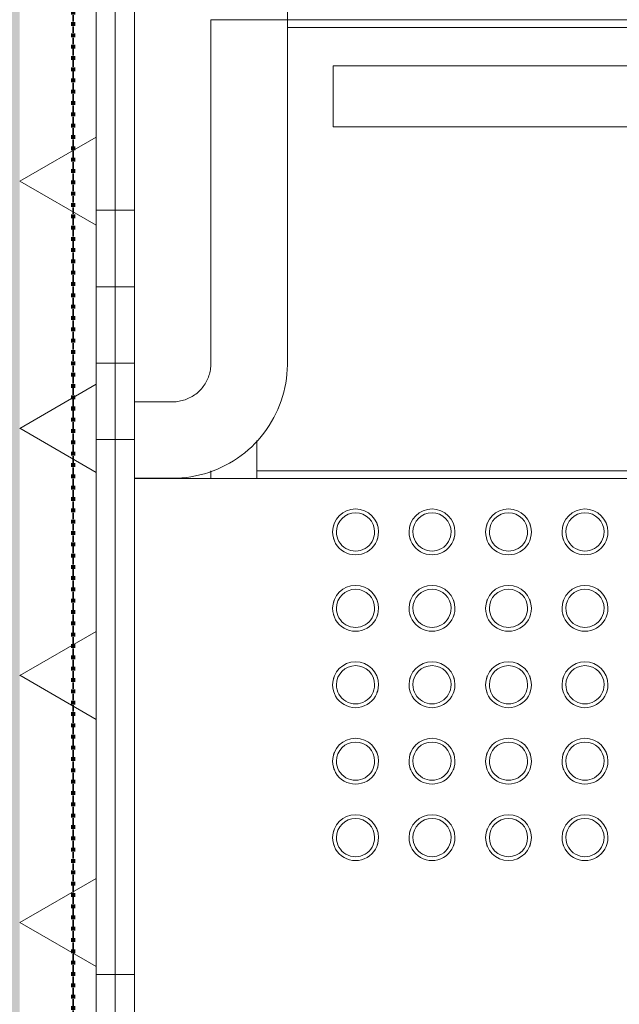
# Model space of a CAD drawing. Header units: millimetres. Extents: x -281 to 121694, y -16481 to 65128.
# Tile 76 of 256: x 18465 to 18857, y 25331 to 25975. Entities that reach past the tile are written whole.
import ezdxf

# ---------------------------------------------------------------- set-up
doc = ezdxf.new("R2010")
doc.units = ezdxf.units.MM
doc.linetypes.add('ARC FS 060 minutes', pattern=[7.2, 2.4, -1.6, 0, -1.6, 0, -1.6])
for name, color, linetype, lineweight in [('A--A23__Vloeren', 8, 'Continuous', 5), ('A--A2__Ruwbouw', 8, 'Continuous', 5), ('A--L$01A__Algemeen', 7, 'Continuous', 5), ('A--L21__Buitenwanden', 3, 'Continuous', 5), ('A--L23__Vloeren', 3, 'Continuous', 5), ('A--L28__Hoofddraagconstructies', 3, 'Continuous', 5)]:
    doc.layers.add(name, color=color, linetype=linetype, lineweight=lineweight)
pattern_1 = [(0, (0, 200), (0, 500), []), (0, (0, 250), (0, 500), []), (0, (0, 300), (0, 500), []), (0, (0, 350), (0, 500), [])]

# ---------------------------------------------------------------- blocks, each defined once
blk = doc.blocks.new('65_GM_LIB_fire separation vertical_gen_arc - 060 minutes-2429317-L_80_ 13')
at = {"layer": 'A--L$01A__Algemeen', "linetype": 'ARC FS 060 minutes', "lineweight": 100}
blk.add_line((0, 0), (6396.44, 0), dxfattribs=at)
blk = doc.blocks.new('TBR-B-INS-BR-ARC-R25_rvt-1-L_80_ 13')
at = {"layer": 'A--L$01A__Algemeen', "color": 130, "lineweight": 9, "rotation": 89.9999999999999}
blk.add_blockref('65_GM_LIB_fire separation vertical_gen_arc - 060 minutes-2429317-L_80_ 13', (18500, 24002.63), dxfattribs=at)
blk = doc.blocks.new('NLRS_24_10_SF_trappen kern_gen_cpz - NLRS_24_12_02_SF_trappen kern_gen_cpz-66734290-L_80_ 13')
at = {"layer": 'A--L$01A__Algemeen'}
for p, q in [((1800, 299.9), (1775, 299.9)), ((1800, 299.9), (1775, 299.9)), ((1800, 249.9), (1800, 299.9)), ((1800, 249.9), (1800, 299.9)), ((1775, 249.9), (1800, 249.9)), ((1775, 249.9), (1800, 249.9)), ((1700, 224.9), (1700, -0.1)), ((1700, 224.9), (1700, -0.1)), ((1750, -0.1), (1750, 224.9)), ((1750, -0.1), (1750, 224.9)), ((1700, -0.1), (1750, -0.1)), ((1700, -0.1), (1750, -0.1))]:
    blk.add_line(p, q, dxfattribs=at)
at = {"layer": 'A--L$01A__Algemeen', "flags": 128}
for points in [[(1775, 299.9), (1772, 299.84), (1769.01, 299.66), (1766.02, 299.36), (1763.05, 298.94), (1760.1, 298.4), (1757.17, 297.75), (1754.27, 296.98), (1751.41, 296.09), (1748.58, 295.09), (1745.79, 293.98), (1743.05, 292.76), (1740.37, 291.42), (1737.73, 289.99), (1735.16, 288.44), (1732.65, 286.8), (1730.21, 285.06), (1727.84, 283.22), (1725.55, 281.29), (1723.33, 279.26), (1721.2, 277.15), (1719.15, 274.96), (1717.19, 272.69), (1715.33, 270.34), (1713.56, 267.91), (1711.89, 265.42), (1710.32, 262.87), (1708.85, 260.25), (1707.49, 257.58), (1706.24, 254.85), (1705.1, 252.08), (1704.07, 249.26), (1703.15, 246.4), (1702.35, 243.51), (1701.66, 240.59), (1701.09, 237.65), (1700.64, 234.68), (1700.31, 231.7), (1700.1, 228.71), (1700, 225.71), (1700, 224.9)], [(1775, 299.9), (1772, 299.84), (1769.01, 299.66), (1766.02, 299.36), (1763.05, 298.94), (1760.1, 298.4), (1757.17, 297.75), (1754.27, 296.98), (1751.41, 296.09), (1748.58, 295.09), (1745.79, 293.98), (1743.05, 292.76), (1740.37, 291.42), (1737.73, 289.99), (1735.16, 288.44), (1732.65, 286.8), (1730.21, 285.06), (1727.84, 283.22), (1725.55, 281.29), (1723.33, 279.26), (1721.2, 277.15), (1719.15, 274.96), (1717.19, 272.69), (1715.33, 270.34), (1713.56, 267.91), (1711.89, 265.42), (1710.32, 262.87), (1708.85, 260.25), (1707.49, 257.58), (1706.24, 254.85), (1705.1, 252.08), (1704.07, 249.26), (1703.15, 246.4), (1702.35, 243.51), (1701.66, 240.59), (1701.09, 237.65), (1700.64, 234.68), (1700.31, 231.7), (1700.1, 228.71), (1700, 225.71), (1700, 224.9)], [(1775, 299.9), (1772, 299.84), (1769.01, 299.66), (1766.02, 299.36), (1763.05, 298.94), (1760.1, 298.4), (1757.17, 297.75), (1754.27, 296.98), (1751.41, 296.09), (1748.58, 295.09), (1745.79, 293.98), (1743.05, 292.76), (1740.37, 291.42), (1737.73, 289.99), (1735.16, 288.44), (1732.65, 286.8), (1730.21, 285.06), (1727.84, 283.22), (1725.55, 281.29), (1723.33, 279.26), (1721.2, 277.15), (1719.15, 274.96), (1717.19, 272.69), (1715.33, 270.34), (1713.56, 267.91), (1711.89, 265.42), (1710.32, 262.87), (1708.85, 260.25), (1707.49, 257.58), (1706.24, 254.85)], [(1775, 299.9), (1772, 299.84), (1769.01, 299.66), (1766.02, 299.36), (1763.05, 298.94), (1760.1, 298.4), (1757.17, 297.75), (1754.27, 296.98), (1751.41, 296.09), (1748.58, 295.09), (1745.79, 293.98), (1743.05, 292.76), (1740.37, 291.42), (1737.73, 289.99), (1735.16, 288.44), (1732.65, 286.8), (1730.21, 285.06), (1727.84, 283.22), (1725.55, 281.29), (1723.33, 279.26), (1721.2, 277.15), (1719.15, 274.96), (1717.19, 272.69), (1715.33, 270.34), (1713.56, 267.91), (1711.89, 265.42), (1710.32, 262.87), (1708.85, 260.25), (1707.49, 257.58), (1706.24, 254.85)], [(1775, 299.9), (1772, 299.84), (1769.01, 299.66), (1766.02, 299.36), (1763.05, 298.94), (1760.1, 298.4), (1757.17, 297.75), (1754.27, 296.98), (1751.41, 296.09), (1748.58, 295.09), (1745.79, 293.98), (1743.05, 292.76), (1740.37, 291.42), (1737.73, 289.99), (1735.16, 288.44), (1732.65, 286.8), (1730.21, 285.06), (1727.84, 283.22), (1725.55, 281.29), (1723.33, 279.26), (1721.2, 277.15), (1719.15, 274.96), (1717.19, 272.69), (1715.33, 270.34), (1713.56, 267.91), (1711.89, 265.42), (1710.32, 262.87), (1708.85, 260.25), (1707.49, 257.58), (1706.24, 254.85)], [(1775, 299.9), (1772, 299.84), (1769.01, 299.66), (1766.02, 299.36), (1763.05, 298.94), (1760.1, 298.4), (1757.17, 297.75), (1754.27, 296.98), (1751.41, 296.09), (1750, 295.59)], [(1706.02, 254.31), (1705.1, 252.08), (1704.07, 249.26), (1703.15, 246.4), (1702.35, 243.51), (1701.66, 240.59), (1701.09, 237.65), (1700.64, 234.68), (1700.31, 231.7), (1700.1, 228.71), (1700, 225.71)], [(1706.02, 254.31), (1705.1, 252.08), (1704.07, 249.26), (1703.15, 246.4), (1702.35, 243.51), (1701.66, 240.59), (1701.09, 237.65), (1700.64, 234.68), (1700.31, 231.7), (1700.1, 228.71), (1700, 225.71)], [(1706.02, 254.31), (1705.1, 252.08), (1704.07, 249.26), (1703.15, 246.4), (1702.35, 243.51), (1701.66, 240.59), (1701.09, 237.65), (1700.64, 234.68), (1700.31, 231.7), (1700.1, 228.71), (1700, 225.71)], [(1750, 224.9), (1750.02, 225.9), (1750.08, 226.9), (1750.18, 227.89), (1750.32, 228.88), (1750.5, 229.87), (1750.72, 230.84), (1750.97, 231.81), (1751.27, 232.76), (1751.6, 233.71), (1751.97, 234.64), (1752.38, 235.55), (1752.83, 236.44), (1753.3, 237.32), (1753.82, 238.18), (1754.37, 239.02), (1754.95, 239.83), (1755.56, 240.62), (1756.2, 241.38), (1756.88, 242.12), (1757.58, 242.83), (1758.31, 243.52), (1759.07, 244.17), (1759.85, 244.79), (1760.66, 245.38), (1761.49, 245.94), (1762.34, 246.46), (1763.22, 246.95), (1764.11, 247.4), (1765.02, 247.82), (1765.94, 248.2), (1766.88, 248.54), (1767.83, 248.85), (1768.8, 249.12), (1769.77, 249.35), (1770.75, 249.54), (1771.74, 249.69), (1772.73, 249.8), (1773.73, 249.87), (1774.73, 249.9), (1775, 249.9)], [(1750, 224.9), (1750.02, 225.9), (1750.08, 226.9), (1750.18, 227.89), (1750.32, 228.88), (1750.5, 229.87), (1750.72, 230.84), (1750.97, 231.81), (1751.27, 232.76), (1751.6, 233.71), (1751.97, 234.64), (1752.38, 235.55), (1752.83, 236.44), (1753.3, 237.32), (1753.82, 238.18), (1754.37, 239.02), (1754.95, 239.83), (1755.56, 240.62), (1756.2, 241.38), (1756.88, 242.12), (1757.58, 242.83), (1758.31, 243.52), (1759.07, 244.17), (1759.85, 244.79), (1760.66, 245.38), (1761.49, 245.94), (1762.34, 246.46), (1763.22, 246.95), (1764.11, 247.4), (1765.02, 247.82), (1765.94, 248.2), (1766.88, 248.54), (1767.83, 248.85), (1768.8, 249.12), (1769.77, 249.35), (1770.75, 249.54), (1771.74, 249.69), (1772.73, 249.8), (1773.73, 249.87), (1774.73, 249.9), (1775, 249.9)]]:
    blk.add_lwpolyline(points, dxfattribs=at)
at = {"layer": 'A--L$01A__Algemeen'}
for centre, radius, start, end in [((1505.44, 535), 15, 360, 180), ((1555.44, 535), 15, 0, 180), ((1605.44, 535), 15, 360, 180), ((1655.44, 535), 15, 360, 180), ((1505.44, 535), 12.5, 360, 180), ((1555.44, 535), 12.5, 0, 180), ((1605.44, 535), 12.5, 360, 180), ((1655.44, 535), 12.5, 360, 180), ((1505.44, 535), 15, 180, 360), ((1505.44, 535), 15, 157.5, 164.28024), ((1505.44, 535), 15, 157.5, 164.28024), ((1505.44, 535), 15, 157.5, 164.28024), ((1505.44, 535), 12.5, 180, 360), ((1505.44, 535), 15, 15.71976, 22.5), ((1505.44, 535), 15, 15.71976, 22.5), ((1505.44, 535), 15, 15.71976, 22.5), ((1555.44, 535), 15, 180, 0), ((1555.44, 535), 15, 157.5, 164.28024), ((1555.44, 535), 15, 157.5, 164.28024), ((1555.44, 535), 15, 157.5, 164.28024), ((1555.44, 535), 12.5, 180, 0), ((1555.44, 535), 15, 15.71976, 22.5), ((1555.44, 535), 15, 15.71976, 22.5), ((1555.44, 535), 15, 15.71976, 22.5), ((1605.44, 535), 15, 180, 360), ((1605.44, 535), 15, 157.5, 164.28024), ((1605.44, 535), 15, 157.5, 164.28024), ((1605.44, 535), 15, 157.5, 164.28024), ((1605.44, 535), 12.5, 180, 360), ((1605.44, 535), 15, 15.71976, 22.5), ((1605.44, 535), 15, 15.71976, 22.5), ((1605.44, 535), 15, 15.71976, 22.5), ((1655.44, 535), 15, 180, 360), ((1655.44, 535), 15, 157.5, 164.28024), ((1655.44, 535), 15, 157.5, 164.28024), ((1655.44, 535), 15, 157.5, 164.28024), ((1655.44, 535), 12.5, 180, 360), ((1655.44, 535), 15, 15.71976, 22.5), ((1655.44, 535), 15, 15.71976, 22.5), ((1655.44, 535), 15, 15.71976, 22.5), ((1505.44, 535), 15, 195.71976, 202.5), ((1505.44, 535), 15, 195.71976, 202.5), ((1505.44, 535), 15, 195.71976, 202.5), ((1505.44, 535), 15, 337.5, 344.28024), ((1505.44, 535), 15, 337.5, 344.28024), ((1505.44, 535), 15, 337.5, 344.28024), ((1555.44, 535), 15, 195.71976, 202.5), ((1555.44, 535), 15, 195.71976, 202.5), ((1555.44, 535), 15, 195.71976, 202.5), ((1555.44, 535), 15, 337.5, 344.28024), ((1555.44, 535), 15, 337.5, 344.28024), ((1555.44, 535), 15, 337.5, 344.28024), ((1605.44, 535), 15, 195.71976, 202.5), ((1605.44, 535), 15, 195.71976, 202.5), ((1605.44, 535), 15, 195.71976, 202.5), ((1605.44, 535), 15, 337.5, 344.28024), ((1605.44, 535), 15, 337.5, 344.28024), ((1605.44, 535), 15, 337.5, 344.28024), ((1655.44, 535), 15, 195.71976, 202.5), ((1655.44, 535), 15, 195.71976, 202.5), ((1655.44, 535), 15, 195.71976, 202.5), ((1655.44, 535), 15, 337.5, 344.28024), ((1655.44, 535), 15, 337.5, 344.28024), ((1655.44, 535), 15, 337.5, 344.28024), ((1505.44, 485), 15, 360, 180), ((1505.44, 485), 12.5, 360, 180), ((1555.44, 485), 15, 360, 180), ((1555.44, 485), 12.5, 360, 180), ((1605.44, 485), 15, 360, 180), ((1605.44, 485), 12.5, 360, 180), ((1655.44, 485), 15, 360, 180), ((1655.44, 485), 12.5, 360, 180), ((1505.44, 485), 15, 157.5, 164.28024), ((1505.44, 485), 15, 157.5, 164.28024), ((1505.44, 485), 15, 157.5, 164.28024), ((1505.44, 485), 15, 15.71976, 22.5), ((1505.44, 485), 15, 15.71976, 22.5), ((1505.44, 485), 15, 15.71976, 22.5), ((1555.44, 485), 15, 157.5, 164.28024), ((1555.44, 485), 15, 157.5, 164.28024), ((1555.44, 485), 15, 157.5, 164.28024), ((1555.44, 485), 15, 15.71976, 22.5), ((1555.44, 485), 15, 15.71976, 22.5), ((1555.44, 485), 15, 15.71976, 22.5), ((1605.44, 485), 15, 157.5, 164.28024), ((1605.44, 485), 15, 157.5, 164.28024), ((1605.44, 485), 15, 157.5, 164.28024), ((1605.44, 485), 15, 15.71976, 22.5), ((1605.44, 485), 15, 15.71976, 22.5), ((1605.44, 485), 15, 15.71976, 22.5), ((1655.44, 485), 15, 157.5, 164.28024), ((1655.44, 485), 15, 157.5, 164.28024), ((1655.44, 485), 15, 157.5, 164.28024), ((1655.44, 485), 15, 15.71976, 22.5), ((1655.44, 485), 15, 15.71976, 22.5), ((1655.44, 485), 15, 15.71976, 22.5), ((1505.44, 485), 15, 180, 360), ((1505.44, 485), 12.5, 180, 360), ((1555.44, 485), 15, 180, 360), ((1555.44, 485), 12.5, 180, 360), ((1605.44, 485), 15, 180, 360), ((1605.44, 485), 12.5, 180, 360), ((1655.44, 485), 15, 180, 360), ((1655.44, 485), 12.5, 180, 360), ((1505.44, 485), 15, 195.71976, 202.44579), ((1505.44, 485), 15, 195.71976, 202.44579), ((1505.44, 485), 15, 195.71976, 202.44579), ((1505.44, 485), 15, 337.5, 344.28024), ((1505.44, 485), 15, 337.5, 344.28024), ((1505.44, 485), 15, 337.5, 344.28024), ((1555.44, 485), 15, 195.71976, 202.5), ((1555.44, 485), 15, 195.71976, 202.5), ((1555.44, 485), 15, 195.71976, 202.5), ((1555.44, 485), 15, 337.5, 344.28024), ((1555.44, 485), 15, 337.5, 344.28024), ((1555.44, 485), 15, 337.5, 344.28024), ((1605.44, 485), 15, 195.71976, 202.5), ((1605.44, 485), 15, 195.71976, 202.5), ((1605.44, 485), 15, 195.71976, 202.5), ((1605.44, 485), 15, 337.5, 344.28024), ((1605.44, 485), 15, 337.5, 344.28024), ((1605.44, 485), 15, 337.5, 344.28024), ((1655.44, 485), 15, 195.71976, 202.5), ((1655.44, 485), 15, 195.71976, 202.5), ((1655.44, 485), 15, 195.71976, 202.5), ((1655.44, 485), 15, 337.5, 344.28024), ((1655.44, 485), 15, 337.5, 344.28024), ((1655.44, 485), 15, 337.5, 344.28024), ((1505.44, 435), 15, 360, 180), ((1505.44, 435), 12.5, 360, 180), ((1555.44, 435), 15, 360, 180), ((1555.44, 435), 12.5, 360, 180), ((1605.44, 435), 15, 360, 180), ((1605.44, 435), 12.5, 360, 180), ((1655.44, 435), 15, 360, 180), ((1655.44, 435), 12.5, 360, 180), ((1505.44, 435), 15, 159.07591, 164.28024), ((1505.44, 435), 15, 159.07591, 164.28024), ((1505.44, 435), 15, 159.07591, 164.28024), ((1505.44, 435), 15, 15.71976, 20.92409), ((1505.44, 435), 15, 15.71976, 20.92409), ((1505.44, 435), 15, 15.71976, 20.92409), ((1555.44, 435), 15, 159.07591, 164.28024), ((1555.44, 435), 15, 159.07591, 164.28024), ((1555.44, 435), 15, 159.07591, 164.28024), ((1555.44, 435), 15, 15.71976, 20.92409), ((1555.44, 435), 15, 15.71976, 20.92409), ((1555.44, 435), 15, 15.71976, 20.92409), ((1605.44, 435), 15, 159.07591, 164.28024), ((1605.44, 435), 15, 159.07591, 164.28024), ((1605.44, 435), 15, 159.07591, 164.28024), ((1605.44, 435), 15, 15.71976, 20.92409), ((1605.44, 435), 15, 15.71976, 20.92409), ((1605.44, 435), 15, 15.71976, 20.92409), ((1655.44, 435), 15, 159.07591, 164.28024), ((1655.44, 435), 15, 159.07591, 164.28024), ((1655.44, 435), 15, 159.07591, 164.28024), ((1655.44, 435), 15, 15.71976, 22.5), ((1655.44, 435), 15, 15.71976, 22.5), ((1655.44, 435), 15, 15.71976, 22.5), ((1505.44, 435), 15, 180, 360), ((1505.44, 435), 12.5, 180, 360), ((1555.44, 435), 15, 180, 360), ((1555.44, 435), 12.5, 180, 360), ((1605.44, 435), 15, 180, 360), ((1605.44, 435), 12.5, 180, 360), ((1655.44, 435), 15, 180, 360), ((1655.44, 435), 12.5, 180, 360), ((1505.44, 435), 15, 195.71976, 202.5), ((1505.44, 435), 15, 195.71976, 202.5), ((1505.44, 435), 15, 195.71976, 202.5), ((1505.44, 435), 15, 337.5, 344.28024), ((1505.44, 435), 15, 337.5, 344.28024), ((1505.44, 435), 15, 337.5, 344.28024), ((1555.44, 435), 15, 195.71976, 202.5), ((1555.44, 435), 15, 195.71976, 202.5), ((1555.44, 435), 15, 195.71976, 202.5), ((1555.44, 435), 15, 337.5, 344.28024), ((1555.44, 435), 15, 337.5, 344.28024), ((1555.44, 435), 15, 337.5, 344.28024), ((1605.44, 435), 15, 195.71976, 202.5), ((1605.44, 435), 15, 195.71976, 202.5), ((1605.44, 435), 15, 195.71976, 202.5), ((1605.44, 435), 15, 337.5, 344.28024), ((1605.44, 435), 15, 337.5, 344.28024), ((1605.44, 435), 15, 337.5, 344.28024), ((1655.44, 435), 15, 195.71976, 202.5), ((1655.44, 435), 15, 195.71976, 202.5), ((1655.44, 435), 15, 195.71976, 202.5), ((1655.44, 435), 15, 337.5, 344.28024), ((1655.44, 435), 15, 337.5, 344.28024), ((1655.44, 435), 15, 337.5, 344.28024), ((1505.44, 385), 15, 360, 180), ((1555.44, 385), 15, 360, 180), ((1605.44, 385), 15, 360, 180), ((1655.44, 385), 15, 360, 180), ((1505.44, 385), 12.5, 360, 180), ((1555.44, 385), 12.5, 360, 180), ((1605.44, 385), 12.5, 360, 180), ((1655.44, 385), 12.5, 360, 180), ((1505.44, 385), 15, 157.5, 164.28024), ((1505.44, 385), 15, 157.5, 164.28024), ((1505.44, 385), 15, 157.5, 164.28024), ((1505.44, 385), 15, 15.71976, 22.5), ((1505.44, 385), 15, 15.71976, 22.5), ((1505.44, 385), 15, 15.71976, 22.5), ((1555.44, 385), 15, 157.5, 164.28024), ((1555.44, 385), 15, 157.5, 164.28024), ((1555.44, 385), 15, 157.5, 164.28024), ((1555.44, 385), 15, 15.71976, 22.5), ((1555.44, 385), 15, 15.71976, 22.5), ((1555.44, 385), 15, 15.71976, 22.5), ((1605.44, 385), 15, 157.5, 164.28024), ((1605.44, 385), 15, 157.5, 164.28024), ((1605.44, 385), 15, 157.5, 164.28024), ((1605.44, 385), 15, 15.71976, 22.5), ((1605.44, 385), 15, 15.71976, 22.5), ((1605.44, 385), 15, 15.71976, 22.5), ((1655.44, 385), 15, 157.5, 164.28024), ((1655.44, 385), 15, 157.5, 164.28024), ((1655.44, 385), 15, 157.5, 164.28024), ((1655.44, 385), 15, 15.71976, 22.5), ((1655.44, 385), 15, 15.71976, 22.5), ((1655.44, 385), 15, 15.71976, 22.5), ((1505.44, 385), 15, 180, 360), ((1505.44, 385), 15, 195.71976, 202.5), ((1505.44, 385), 15, 195.71976, 202.5), ((1505.44, 385), 15, 195.71976, 202.5), ((1505.44, 385), 12.5, 180, 360), ((1505.44, 385), 15, 337.5, 344.28024), ((1505.44, 385), 15, 337.5, 344.28024), ((1505.44, 385), 15, 337.5, 344.28024), ((1555.44, 385), 15, 180, 360), ((1555.44, 385), 15, 195.71976, 202.5), ((1555.44, 385), 15, 195.71976, 202.5), ((1555.44, 385), 15, 195.71976, 202.5), ((1555.44, 385), 12.5, 180, 360), ((1555.44, 385), 15, 337.5, 344.28024), ((1555.44, 385), 15, 337.5, 344.28024), ((1555.44, 385), 15, 337.5, 344.28024), ((1605.44, 385), 15, 180, 360), ((1605.44, 385), 15, 195.71976, 202.5), ((1605.44, 385), 15, 195.71976, 202.5), ((1605.44, 385), 15, 195.71976, 202.5), ((1605.44, 385), 12.5, 180, 360), ((1605.44, 385), 15, 337.5, 344.28024), ((1605.44, 385), 15, 337.5, 344.28024), ((1605.44, 385), 15, 337.5, 344.28024), ((1655.44, 385), 15, 180, 360), ((1655.44, 385), 15, 195.71976, 202.5), ((1655.44, 385), 15, 195.71976, 202.5), ((1655.44, 385), 15, 195.71976, 202.5), ((1655.44, 385), 12.5, 180, 360), ((1655.44, 385), 15, 337.5, 344.28024), ((1655.44, 385), 15, 337.5, 344.28024), ((1655.44, 385), 15, 337.5, 344.28024), ((1505.44, 335), 15, 360, 180), ((1555.44, 335), 15, 360, 180), ((1605.44, 335), 15, 360, 180), ((1655.44, 335), 15, 360, 180), ((1505.44, 335), 12.5, 360, 180), ((1555.44, 335), 12.5, 360, 180), ((1605.44, 335), 12.5, 360, 180), ((1655.44, 335), 12.5, 360, 180), ((1505.44, 335), 15, 180, 360), ((1505.44, 335), 15, 157.5, 164.28024), ((1505.44, 335), 15, 157.5, 164.28024), ((1505.44, 335), 15, 157.5, 164.28024), ((1505.44, 335), 12.5, 180, 360), ((1505.44, 335), 15, 15.71976, 22.5), ((1505.44, 335), 15, 15.71976, 22.5), ((1505.44, 335), 15, 15.71976, 22.5), ((1555.44, 335), 15, 180, 360), ((1555.44, 335), 15, 157.5, 164.28024), ((1555.44, 335), 15, 157.5, 164.28024), ((1555.44, 335), 15, 157.5, 164.28024), ((1555.44, 335), 12.5, 180, 360), ((1555.44, 335), 15, 15.71976, 22.5), ((1555.44, 335), 15, 15.71976, 22.5), ((1555.44, 335), 15, 15.71976, 22.5), ((1605.44, 335), 15, 180, 360), ((1605.44, 335), 15, 157.5, 164.28024), ((1605.44, 335), 15, 157.5, 164.28024), ((1605.44, 335), 15, 157.5, 164.28024), ((1605.44, 335), 12.5, 180, 360), ((1605.44, 335), 15, 15.71976, 22.5), ((1605.44, 335), 15, 15.71976, 22.5), ((1605.44, 335), 15, 15.71976, 22.5), ((1655.44, 335), 15, 180, 360), ((1655.44, 335), 15, 157.5, 164.28024), ((1655.44, 335), 15, 157.5, 164.28024), ((1655.44, 335), 15, 157.5, 164.28024), ((1655.44, 335), 12.5, 180, 360), ((1655.44, 335), 15, 15.71976, 22.5), ((1655.44, 335), 15, 15.71976, 22.5), ((1655.44, 335), 15, 15.71976, 22.5), ((1505.44, 335), 15, 195.71976, 202.5), ((1505.44, 335), 15, 195.71976, 202.5), ((1505.44, 335), 15, 195.71976, 202.5), ((1505.44, 335), 15, 337.5, 344.28024), ((1505.44, 335), 15, 337.5, 344.28024), ((1505.44, 335), 15, 337.5, 344.28024), ((1555.44, 335), 15, 195.71976, 202.5), ((1555.44, 335), 15, 195.71976, 202.5), ((1555.44, 335), 15, 195.71976, 202.5), ((1555.44, 335), 15, 337.5, 344.28024), ((1555.44, 335), 15, 337.5, 344.28024), ((1555.44, 335), 15, 337.5, 344.28024), ((1605.44, 335), 15, 195.71976, 202.5), ((1605.44, 335), 15, 195.71976, 202.5), ((1605.44, 335), 15, 195.71976, 202.5), ((1605.44, 335), 15, 337.5, 344.28024), ((1605.44, 335), 15, 337.5, 344.28024), ((1605.44, 335), 15, 337.5, 344.28024), ((1655.44, 335), 15, 195.71976, 202.5), ((1655.44, 335), 15, 195.71976, 202.5), ((1655.44, 335), 15, 195.71976, 202.5), ((1655.44, 335), 15, 337.5, 344.28024), ((1655.44, 335), 15, 337.5, 344.28024), ((1655.44, 335), 15, 337.5, 344.28024)]:
    blk.add_arc(centre, radius, start, end, dxfattribs=at)
blk = doc.blocks.new('NLRS_24_10_SF_3_stringer_gen_cpz - NLRS_24_10_xx_stringer v_v_ glazen leuning_gen_cpz-V92-L_80_ 13')
at = {"layer": 'A--L28__Hoofddraagconstructies'}
for p, q in [((15, 3050), (-15, 3050)), ((-15, 3025.15), (-15, 3050)), ((15, 3050), (15, 3044.98)), ((-35, 2749.9), (-35, 0))]:
    blk.add_line(p, q, dxfattribs=at)
blk = doc.blocks.new('NLRS_24_10_SF_1_traptrede_gen_cpz - NLRS_24_10_xx_SF_1_traptrede_gen_cpz-66472411-L_80_ 13')
at = {"layer": 'A--L28__Hoofddraagconstructies'}
for p, q in [((645, 150), (-645, 150)), ((645, 150), (645, 145)), ((-625.11, 145), (645, 145)), ((-625.11, 145), (645, 145)), ((645, 145), (645, 125.15)), ((595, -80), (-575, -80)), ((595, -120), (595, -80)), ((-575.11, -120), (595, -120)), ((625.02, -145), (-575.02, -145)), ((625.02, -145), (-575.02, -145)), ((625, -150), (-575, -150))]:
    blk.add_line(p, q, dxfattribs=at)

msp = doc.modelspace()

# ---------------------------------------------------------------- hatches: boundary and pattern name
at = {"layer": 'A--A23__Vloeren'}
h = msp.add_hatch(color=10, dxfattribs=at)
h.paths.add_polyline_path([(31650, 9055), (31650, 9080), (31550, 9080), (31550, 9055)])
h.paths.add_polyline_path([(74850, 9055), (74850, 9080), (74750, 9080), (74750, 9055)])
h.paths.add_polyline_path([(74800, 9700), (74750, 9704.2), (74750, 9700), (74775, 9700)])
h.paths.add_polyline_path([(74825, 9700), (74850, 9700), (74850, 9704.92), (74800, 9700)])
h.paths.add_polyline_path([(31600, 9700), (31650, 9700), (31650.67, 9704.38), (31650, 9704.92), (31625, 9702.46)])
h.paths.add_polyline_path([(31600, 9700), (31550, 9704.38), (31550, 9700), (31575, 9700)])
h.paths.add_polyline_path([(31894.05, 10059.13), (31893.99, 10059.74), (31893.99, 10059.33)])
h.paths.add_polyline_path([(31876.57, 10115.91), (31876.21, 10117.09), (31876.21, 10116.6)])
h.paths.add_polyline_path([(31848.24, 10168.13), (31847.36, 10169.75), (31847.38, 10169.18)])
h.paths.add_polyline_path([(31810.19, 10213.73), (31808.6, 10215.61), (31808.62, 10215.01)])
h.paths.add_polyline_path([(31763.9, 10250.92), (31761.49, 10252.83), (31761.49, 10252.21)])
h.paths.add_polyline_path([(31711.19, 10278.26), (31707.9, 10279.92), (31707.91, 10279.25)])
h.paths.add_polyline_path([(31600, 10300), (31550, 10300), (31550, 10295.08), (31575, 10297.54)])
h.paths.add_polyline_path([(31654.14, 10294.67), (31650, 10295.8), (31650, 10300), (31600, 10300), (31650, 10295.08)])
h.paths.add_polyline_path([(74750, 10295.08), (74800, 10300), (74750, 10300)])
h.paths.add_polyline_path([(74850, 10295.08), (74850, 10300), (74800, 10300), (74837.5, 10296.31)])
h.paths.add_polyline_path([(74762.5, 12775), (74850, 12775), (74850, 12785), (74750, 12785), (74750, 12775)])
h.paths.add_polyline_path([(74791.2, 12817), (74792, 12818), (74792, 12835), (74850, 12835), (74850, 13785), (74792, 13786), (74791.2, 13802), (74750, 13802), (74750, 13799.5), (74790, 13798.5), (74790, 12820.5), (74750, 12820.5), (74750, 12818), (74791.2, 12818)])
h.paths.add_polyline_path([(74768, 13834), (74768, 13835), (74850, 13835), (74850, 13845), (74750, 13845), (74750, 13835), (74767.2, 13834)])
h.paths.add_polyline_path([(74750, 15700), (74800, 15700), (74750, 15704.92)])
h.paths.add_polyline_path([(74800, 15700), (74850, 15700), (74850, 15704.92), (74825, 15702.46)])
h.paths.add_polyline_path([(31600, 15700), (31550, 15704.92), (31550, 15700), (31575, 15700)])
h.paths.add_polyline_path([(31625, 15700), (31650, 15700), (31650, 15704.92), (31600, 15700)])
h.paths.add_polyline_path([(74500, 15950), (74504.92, 15950), (74500, 16000), (74500, 15962.5)])
h.paths.add_polyline_path([(49255, 15986), (49263, 15986), (49263, 16014), (48287, 16014), (48287, 15986), (48295, 15986), (48296, 16011), (49255, 16011), (49255, 15990.2)])
h.paths.add_polyline_path([(49937, 15986), (49945, 15986), (49946, 16011), (50905, 16011), (50905, 15986), (50913, 15986), (50913, 16014), (49937, 16014), (49937, 15990.2)])
h.paths.add_polyline_path([(69205, 15986), (69213, 15986), (69213, 16014), (68237, 16014), (68237, 15986), (68245, 15986), (68246, 16011), (69205, 16011), (69205, 15990.2)])
h.paths.add_polyline_path([(42063, 15986), (42063, 16014), (41087, 16014), (41087, 15986), (41095, 15986), (41096, 16011), (42055, 16011), (42055, 15986)])
h.paths.add_polyline_path([(46300, 16000), (46300, 16014), (46298.62, 16014)])
h.paths.add_polyline_path([(46300, 15986), (46300, 16000), (46298.62, 15986)])
h.paths.add_polyline_path([(34863, 15986), (34863, 16014), (33887, 16014), (33887, 15986), (33895, 15986), (33896, 16011), (34855, 16011), (34855, 15986)])
h.paths.add_polyline_path([(60700, 16000), (60700, 16014), (60698.62, 16014)])
h.paths.add_polyline_path([(60700, 15986), (60700, 16000), (60698.62, 15986)])
h.paths.add_polyline_path([(52900, 15986), (52901.38, 15986), (52900, 16000)])
h.paths.add_polyline_path([(53500, 16000), (53500, 16014), (53498.62, 16014)])
h.paths.add_polyline_path([(53498.62, 15986), (53500, 15986), (53500, 16000)])
h.paths.add_polyline_path([(35537, 15986), (35545, 15986), (35546, 16011), (36505, 16011), (36505, 15986), (36513, 15986), (36513, 16014), (35537, 16014), (35537, 15990.2)])
h.paths.add_polyline_path([(64345, 15986), (64346, 16011), (65305, 16011), (65305, 15986), (65313, 15986), (65313, 16014), (64337, 16014), (64337, 15986)])
h.paths.add_polyline_path([(56455, 15986), (56463, 15986), (56463, 16014), (55487, 16014), (55487, 15986), (55495, 15986), (55496, 16011), (56455, 16011), (56455, 15990.2)])
h.paths.add_polyline_path([(57137, 15986), (57145, 15986), (57146, 16011), (58105, 16011), (58105, 15986), (58113, 15986), (58113, 16014), (57137, 16014), (57137, 15990.2)])
h.paths.add_polyline_path([(60101.38, 15986), (60100, 16000), (60100, 15986)])
h.paths.add_polyline_path([(38500, 15986), (38501.38, 15986), (38500, 16000)])
h.paths.add_polyline_path([(67900, 16000), (67900, 16014), (67898.62, 16014)])
h.paths.add_polyline_path([(67900, 15986), (67900, 16000), (67898.62, 15986)])
h.paths.add_polyline_path([(67301.38, 15986), (67300, 16000), (67300, 15986)])
h.paths.add_polyline_path([(45700, 15986), (45701.38, 15986), (45700, 16000)])
h.paths.add_polyline_path([(42737, 15986), (42745, 15986), (42746, 16011), (43705, 16011), (43705, 15986), (43713, 15986), (43713, 16014), (42737, 16014), (42737, 15990.2)])
h.paths.add_polyline_path([(63663, 15986), (63663, 16014), (62687, 16014), (62687, 15986), (62695, 15986), (62696, 16011), (63655, 16011), (63655, 15986)])
h.paths.add_polyline_path([(31898.62, 15986), (31900, 15986), (31900, 16000)])
h.paths.add_polyline_path([(39100, 15986), (39100, 16000), (39098.62, 15986)])
h.paths.add_polyline_path([(31900, 16000), (31900, 16014), (31898.62, 16014)])
h.paths.add_polyline_path([(39100, 16000), (39100, 16014), (39098.62, 16014)])
h.paths.add_polyline_path([(67300, 16000), (67301.38, 16014), (67300, 16014)])
h.paths.add_polyline_path([(74500, 16000), (74504.92, 16050), (74500, 16050), (74500, 16025)])
h.paths.add_polyline_path([(38500, 16000), (38501.38, 16014), (38500, 16014)])
h.paths.add_polyline_path([(45700, 16000), (45701.38, 16014), (45700, 16014)])
h.paths.add_polyline_path([(52900, 16000), (52901.38, 16014), (52900, 16014)])
h.paths.add_polyline_path([(60100, 16000), (60101.38, 16014), (60100, 16014)])
h.paths.add_polyline_path([(74140, 16050), (74140.52, 16050), (74140, 16068.44)])
h.paths.add_polyline_path([(39145, 17786), (40113, 17786), (40113, 17814), (40105, 17814), (40104, 17789), (39145, 17789), (39145, 17814), (39137, 17814), (39137, 17786)])
h.paths.add_polyline_path([(54504, 17786), (54513, 17786), (54513, 17814), (54505, 17814), (54504, 17789), (53545, 17789), (53545, 17814), (53537, 17814), (53537, 17786), (54435, 17786)])
h.paths.add_polyline_path([(63588, 17786), (63588, 17814), (62612, 17814), (62612, 17786), (62620, 17786), (62621, 17811), (63580, 17811), (63580, 17786)])
h.paths.add_polyline_path([(52855, 17786), (52863, 17786), (52863, 17814), (52855, 17814), (52854, 17789), (51895, 17789), (51895, 17814), (51887, 17814), (51887, 17786), (52854, 17786)])
h.paths.add_polyline_path([(44775, 17786), (45663, 17786), (45663, 17814), (45655, 17814), (45654, 17789), (44695, 17789), (44695, 17814), (44687, 17814), (44687, 17786), (44774, 17786)])
h.paths.add_polyline_path([(38455, 17786), (38463, 17786), (38463, 17814), (38455, 17814), (38454, 17789), (37495, 17789), (37495, 17814), (37487, 17814), (37487, 17786), (38454, 17786)])
h.paths.add_polyline_path([(30512, 17786), (30512, 17814), (29086, 17814), (29086, 17786), (29094, 17786), (29095, 17811), (30504, 17811), (30504, 17786)])
h.paths.add_polyline_path([(26912, 17786), (26912, 17814), (25486, 17814), (25486, 17786), (25494, 17786), (25495, 17811), (26904, 17811), (26904, 17786)])
h.paths.add_polyline_path([(60812, 17786), (60820, 17786), (60821, 17811), (61780, 17811), (61780, 17786), (61788, 17786), (61788, 17814), (60812, 17814), (60812, 17790.2)])
h.paths.add_polyline_path([(59175, 17786), (60063, 17786), (60063, 17814), (60055, 17814), (60054, 17789), (59095, 17789), (59095, 17814), (59087, 17814), (59087, 17786), (59174, 17786)])
h.paths.add_polyline_path([(65725, 17786), (66613, 17786), (66613, 17814), (66605, 17814), (66604, 17789), (65645, 17789), (65645, 17814), (65637, 17814), (65637, 17786), (65724, 17786)])
h.paths.add_polyline_path([(46425, 17786), (47313, 17786), (47313, 17814), (47305, 17814), (47304, 17789), (46345, 17789), (46345, 17814), (46337, 17814), (46337, 17786), (46424, 17786)])
h.paths.add_polyline_path([(33975, 17786), (34863, 17786), (34863, 17814), (34855, 17814), (34854, 17789), (33895, 17789), (33895, 17814), (33887, 17814), (33887, 17786), (33974, 17786)])
h.paths.add_polyline_path([(29545, 17803.5), (29544, 17804.3), (29544, 17803.5)])
h.paths.add_polyline_path([(31550, 17814), (31550.39, 21700), (31600, 21700), (31549.5, 21704.97), (31549.5, 17814)])
h.paths.add_polyline_path([(24449, 20947.5), (24449, 20950), (24349, 20950), (24349, 20947.5)])
h.paths.add_polyline_path([(31637.5, 21700), (31649.89, 21700), (31649.89, 21704.91), (31600, 21700), (31625.39, 21700)])
h.paths.add_polyline_path([(31895.08, 21950), (31900, 21950), (31900, 22000), (31896.31, 21962.5)])
h.paths.add_polyline_path([(31900, 22000), (31900, 22050), (31895.08, 22050), (31899.19, 22008.22)])
h.paths.add_polyline_path([(17883.5, 22135), (17910, 22135), (17910, 22145), (17880, 22146), (17880, 22210), (17883.5, 22209), (17883.5, 22195), (17910, 22195), (17910, 22205), (17887.5, 22205), (17886.7, 22215), (17880, 22216), (17880, 23465), (17887.5, 23465), (17888, 23475), (17910, 23475), (17910, 23485), (17883.5, 23485), (17882.7, 23471), (17880, 23470), (17880, 23535), (17883.5, 23534), (17883.5, 23535), (17910, 23535), (17910, 23545), (17860, 23545), (17860.81, 22135), (17880, 22135)])
h.paths.add_polyline_path([(22240, 22135), (22240, 23545), (22190, 23545), (22190, 23535), (22220, 23534), (22220, 23470), (22216.5, 23471), (22216.5, 23485), (22190, 23485), (22190, 23475), (22212.5, 23475), (22213.3, 23465), (22220, 23464), (22220, 22215), (22212.5, 22215), (22212.5, 22205), (22190, 22205), (22190, 22195), (22216.5, 22195), (22217.3, 22209), (22220, 22210), (22220, 22145), (22216.5, 22146), (22216.5, 22145), (22190, 22145), (22190, 22135), (22229.58, 22135)])
h.paths.add_polyline_path([(17882.7, 22274), (17882.66, 22275), (17880, 22275)])
h.paths.add_polyline_path([(25046.5, 23050), (25050, 23050), (25050, 23060), (25046.5, 23061), (25046.5, 23060), (24992, 23060), (24992, 23050), (25032.19, 23050)])
h.paths.add_polyline_path([(24999.2, 23099), (25000, 23100), (25000, 23115), (25050, 23115), (25050, 23200), (25032, 23200), (25032.19, 24400), (25050, 24400), (25050, 24485), (25046.5, 24486), (25046.5, 24485), (25000, 24486), (24999.2, 24500), (24992, 24500), (24992, 23100), (24999.2, 23100)])
h.paths.add_polyline_path([(17882.7, 23405), (17882.7, 23406), (17880, 23405)])
h.paths.add_polyline_path([(17960, 24050), (18465, 24050), (18465, 30275), (17860, 30275), (17860, 30249), (17960, 30249), (17960, 24129.57)])
h.paths.add_polyline_path([(25046.5, 24539), (25050, 24540), (25050, 24550), (24992, 24550), (24992, 24540), (25046.5, 24540)])
h.paths.add_polyline_path([(25000, 26650), (25050, 26650), (25050, 26660), (25046.5, 26661), (25046.5, 26660), (24992, 26660), (24992, 26650), (24999.2, 26650)])
h.paths.add_polyline_path([(24999.2, 26699), (25000, 26700), (25000, 26715), (25050, 26715), (25050, 26800), (25032, 26800), (25032.19, 28000), (25050, 28000), (25050, 28085), (25046.5, 28086), (25046.5, 28085), (25000, 28086), (24999.2, 28100), (24992, 28100), (24992, 26700), (24999.2, 26700)])
h.paths.add_polyline_path([(69785, 27455), (69822.5, 27455), (69822.5, 27465), (69785, 27466), (69785, 27515), (69822.5, 27515), (69822.5, 28465), (69785, 28466), (69785, 28515), (69822.5, 28515), (69822.5, 28525), (69760, 28525), (69760, 27455), (69772.5, 27455)])
h.paths.add_polyline_path([(25046.5, 28139), (25050, 28140), (25050, 28150), (24992, 28150), (24992, 28140), (25046.5, 28140)])
h.paths.add_polyline_path([(72489, 28780), (72589, 28780), (72589, 28790), (72489, 28790)])
h.paths.add_polyline_path([(74039, 28790), (74064, 28790), (74064, 35175), (74039, 35175), (74039, 35185), (73864, 35185), (73864, 31750), (73935, 31750), (73935, 31573.22), (73937.04, 31571.53), (73944.9, 31560.25), (73948.9, 31548.33), (73950, 31540), (73947.3, 31525.9), (73939.48, 31511.65), (73935, 31505.04), (73933.98, 31330), (73864, 31330), (73864, 28790), (73940.6, 28790)])
h.paths.add_polyline_path([(74139, 29250), (74140, 29250), (74139, 29645.09)])
h.paths.add_polyline_path([(25032.19, 30250), (25050, 30250), (25050, 30260), (25046.5, 30261), (25046.5, 30260), (24992, 30260), (24992, 30250), (25000, 30250)])
h.paths.add_polyline_path([(25000, 30299), (25000, 30315), (25050, 30315), (25050, 30400), (25032, 30400), (25032.19, 31600), (25050, 31600), (25050, 31685), (25046.5, 31686), (25046.5, 31685), (25000, 31686), (24999.2, 31700), (24992, 31700), (24992, 30300), (24999.2, 30299)])
h.paths.add_polyline_path([(25046.5, 31739), (25050, 31740), (25050, 31750), (24992, 31750), (24992, 31740), (25046.5, 31740)])
h.paths.add_polyline_path([(25032.19, 33850), (25050, 33850), (25050, 33860), (25046.5, 33861), (25046.5, 33860), (24992, 33860), (24992, 33850), (25000, 33850)])
h.paths.add_polyline_path([(25000, 33899), (25000, 33915), (25050, 33915), (25050, 34000), (25032, 34000), (25032.19, 35200), (25050, 35200), (25050, 35285), (25046.5, 35286), (25046.5, 35285), (25000, 35286), (24999.2, 35300), (24992, 35300), (24992, 33900), (24999.2, 33899)])
h.paths.add_polyline_path([(74039, 35260), (74039, 41575), (73535, 41575), (73535, 35260), (73940.6, 35260)])
h.paths.add_polyline_path([(25046.5, 35339), (25050, 35340), (25050, 35350), (24992, 35350), (24992, 35340), (25046.5, 35340)])
h.paths.add_polyline_path([(25032, 37450), (25032, 37460), (24992, 37460), (24992, 37450), (25000, 37450)])
h.paths.add_polyline_path([(24999.2, 37499), (25000, 37500), (25000, 37515), (25032, 37515), (25032, 38885), (25000, 38886), (24999.2, 38900), (24992, 38900), (24992, 37500), (24999.2, 37500)])
h.paths.add_polyline_path([(25032, 38940), (25032, 38950), (24992, 38950), (24992, 38940), (25000, 38940)])
h.paths.add_polyline_path([(22240, 40650), (22240, 42550), (22140, 42550), (22140, 40748), (17960, 40748), (17960, 40650), (21755.69, 40650)])
h.paths.add_polyline_path([(24999.2, 41050), (25032, 41050), (25032, 41060), (24992, 41060), (24992, 41050)])
h.paths.add_polyline_path([(24999.2, 41099), (25000, 41100), (25000, 41115), (25032, 41115), (25032, 42485), (25000, 42486), (24999.2, 42500), (24992, 42500), (24992, 41100), (24999.2, 41100)])
h.paths.add_polyline_path([(74139, 41736.03), (74140, 41736.79), (74139, 41736.79)])
h.paths.add_polyline_path([(74140, 41850), (74139, 43465), (74090, 43465), (74090, 43455), (74119, 43454), (74119, 43390), (74115.5, 43391), (74115.5, 43405), (74090, 43405), (74090, 43395), (74111.5, 43395), (74112.3, 43385), (74119, 43384), (74119, 42135), (74111.5, 42135), (74111.5, 42125), (74090, 42125), (74090, 42115), (74115.5, 42115), (74116.3, 42129), (74119, 42130), (74119, 42065), (74115.5, 42066), (74115.5, 42065), (74090, 42065), (74090, 42055), (74139, 42055), (74139, 41850)])
h.paths.add_polyline_path([(69783.5, 42055), (69790, 42055), (69790, 42065), (69780, 42066), (69780, 42130), (69783.5, 42129), (69783.5, 42115), (69790, 42115), (69790, 42125), (69787.5, 42125), (69786.7, 42135), (69780, 42136), (69780, 43385), (69787.5, 43385), (69788, 43395), (69790, 43395), (69790, 43405), (69783.5, 43405), (69782.7, 43391), (69780, 43390), (69780, 43455), (69783.5, 43454.3), (69783.5, 43455), (69790, 43455), (69790, 43465), (69760, 43465), (69760, 42055), (69780, 42055)])
h.paths.add_polyline_path([(69782.7, 42194), (69782.66, 42195), (69780, 42195)])
h.paths.add_polyline_path([(24999.2, 42540), (25032, 42540), (25032, 42550), (24992, 42550), (24992, 42540)])
h.paths.add_polyline_path([(67905, 42550), (67905, 44650), (67900, 44650), (67900, 42550)])
h.paths.add_polyline_path([(62276.5, 42890), (62286.5, 42890), (62286.5, 42913), (62276.5, 42913.8), (62275.5, 42917), (62271.5, 42917), (62271.5, 42920), (63231.5, 42920), (63231.5, 42917), (63206.5, 42917), (63205.5, 42913), (63216.5, 42912.5), (63216.5, 42890), (63226.5, 42890), (63226.5, 42912.5), (63236.5, 42913.3), (63237.5, 42920), (63276.5, 42920), (63276.5, 42890), (63286.5, 42890), (63286.5, 42940), (62216.5, 42940), (62216.5, 42890), (62226.5, 42890), (62227.5, 42920), (62266.5, 42920), (62265.5, 42912.5), (62276.5, 42912.5)])
h.paths.add_polyline_path([(63166.5, 42913.8), (63167.5, 42913.8), (63166.5, 42917)])
h.paths.add_polyline_path([(31300, 43600), (31300, 43562.5), (31303.69, 43562.5), (31302.46, 43575)])
h.paths.add_polyline_path([(25052.5, 43562.5), (25052.5, 43625), (31300, 43625), (31300.27, 43602.72), (31305.76, 43658.53), (31322.84, 43714.81), (31350.56, 43766.67), (31387.87, 43812.13), (31433.33, 43849.44), (31485.19, 43877.16), (31541.47, 43894.24), (31600, 43900), (25320, 43900), (25320, 44555), (25050, 44555), (25050, 43562.5)])
h.paths.add_polyline_path([(31896.31, 43562.5), (31899.74, 43562.5), (31899.74, 43597.35), (31897.54, 43575)])
h.paths.add_polyline_path([(31899.74, 43602.65), (31899.74, 43650), (31895.8, 43650), (31895.08, 43650), (31897.54, 43625)])
h.paths.add_polyline_path([(31765.36, 43850.14), (31764.26, 43851.03), (31764.27, 43850.72)])
h.paths.add_polyline_path([(31711.95, 43878.03), (31709.44, 43879.32), (31709.45, 43878.79)])
h.paths.add_polyline_path([(31654.08, 43894.67), (31650, 43895.8), (31650, 43900), (31600, 43900), (31650, 43895.08)])
h.paths.add_polyline_path([(28243, 46182.5), (28245.5, 46182.8), (28245.5, 46200), (28243, 46200), (28243, 46182.8)])
h.paths.add_polyline_path([(28210, 46182.5), (28210, 46182.8), (28210, 46200), (28200, 46200), (28200, 46182.5)])
h.paths.add_polyline_path([(29164.5, 46182.5), (29167, 46182.8), (29167, 46200), (29164.5, 46200), (29164.5, 46182.8)])
h.paths.add_polyline_path([(29210, 46182.5), (29210, 46200), (29200, 46200), (29200, 46182.5)])
h.paths.add_polyline_path([(27600, 46625), (27670, 46625), (27670, 47635), (27600, 47635), (27600, 47625), (27645, 47624), (27645, 47575), (27600, 47575), (27600, 46685), (27645, 46684), (27645, 46635), (27600, 46635)])
h.paths.add_polyline_path([(29362.5, 46625), (29362.5, 46635), (29325, 46636), (29325, 46685), (29362.5, 46685), (29362.5, 47575), (29325, 47576), (29325, 47625), (29362.5, 47625), (29362.5, 47635), (29300, 47635), (29300, 46625), (29343, 46625)])
h.paths.add_polyline_path([(59095, 47786), (59095, 47787.5), (59087, 47787.5), (59087, 47786)])
h.paths.add_polyline_path([(60055, 47786), (60063, 47786), (60063, 47787.5), (60055, 47787.5)])
h.paths.add_polyline_path([(32710, 47786), (32710, 47787.5), (32702, 47787.5), (32702, 47786)])
h.paths.add_polyline_path([(60737, 47786), (61713, 47786), (61713, 47787.5), (60737, 47787.5)])
h.paths.add_polyline_path([(33670, 47786), (33678, 47786), (33678, 47787.5), (33670, 47787.5)])
h.paths.add_polyline_path([(38455, 47786), (38463, 47786), (38463, 47787.5), (38455, 47787.5)])
h.paths.add_polyline_path([(37487, 47786), (37495, 47786), (37495, 47787.5), (37487, 47787.5)])
h.paths.add_polyline_path([(53537, 47786), (53545, 47786), (53545, 47787.5), (53537, 47787.5)])
h.paths.add_polyline_path([(39137, 47786), (39145, 47786), (39145, 47787.5), (39137, 47787.5)])
h.paths.add_polyline_path([(47313, 47786), (47313, 47787.5), (47305, 47787.5), (47305, 47786)])
h.paths.add_polyline_path([(40105, 47786), (40113, 47786), (40113, 47787.5), (40105, 47787.5)])
h.paths.add_polyline_path([(44687, 47786), (44695, 47786), (44695, 47787.5), (44687, 47787.5)])
h.paths.add_polyline_path([(51887, 47786), (51895, 47786), (51895, 47787.5), (51887, 47787.5)])
h.paths.add_polyline_path([(46345, 47786), (46345, 47787.5), (46337, 47787.5), (46337, 47786)])
h.paths.add_polyline_path([(52863, 47786), (52863, 47787.5), (52855, 47787.5), (52855, 47786)])
h.paths.add_polyline_path([(45655, 47786), (45663, 47786), (45663, 47787.5), (45655, 47787.5)])
h.paths.add_polyline_path([(62587, 47786), (63563, 47786), (63563, 47787.5), (62587, 47787.5)])
h.paths.add_polyline_path([(66605, 47786), (66613, 47786), (66613, 47787.5), (66605, 47787.5)])
h.paths.add_polyline_path([(54505, 47786), (54513, 47786), (54513, 47787.5), (54505, 47787.5)])
h.paths.add_polyline_path([(65645, 47786), (65645, 47787.5), (65637, 47787.5), (65637, 47786)])
h.paths.add_polyline_path([(74505.02, 49549), (74500, 49600), (74500, 49550), (74500, 49549)])
h.paths.add_polyline_path([(63575, 49586), (63663, 49586), (63663, 49614), (63655, 49614), (63654, 49589), (62695, 49589), (62695, 49614), (62687, 49614), (62687, 49586), (63486.9, 49586)])
h.paths.add_polyline_path([(55496, 49586), (56463, 49586), (56463, 49614), (56455, 49614), (56454, 49589), (55495, 49589), (55495, 49614), (55487, 49614), (55487, 49586), (55495, 49586)])
h.paths.add_polyline_path([(34775, 49586), (34863, 49586), (34863, 49614), (34855, 49614), (34854, 49589), (33895, 49589), (33895, 49614), (33887, 49614), (33887, 49586), (34365.86, 49586)])
h.paths.add_polyline_path([(49945, 49586), (50913, 49586), (50913, 49614), (50905, 49614), (50904, 49589), (49945, 49589), (49945, 49614), (49937, 49614), (49937, 49586)])
h.paths.add_polyline_path([(64415, 49586), (65313, 49586), (65313, 49614), (65305, 49614), (65304, 49589), (64345, 49589), (64345, 49614), (64337, 49614), (64337, 49586), (64346, 49586)])
h.paths.add_polyline_path([(31900, 49586), (31905, 49586), (31905, 49614), (31898.62, 49614), (31900, 49600), (31898.62, 49586)])
h.paths.add_polyline_path([(31300, 49586), (31301.38, 49586), (31300, 49600)])
h.paths.add_polyline_path([(30463, 49586), (30463, 49614), (30455, 49614), (30454, 49589), (29495, 49589), (29495, 49614), (29487, 49614), (29487, 49586), (30455, 49586)])
h.paths.add_polyline_path([(35625, 49586), (36513, 49586), (36513, 49614), (36505, 49614), (36504, 49589), (35545, 49589), (35545, 49614), (35537, 49614), (35537, 49586), (35624, 49586)])
h.paths.add_polyline_path([(67300, 49586), (67301.38, 49586), (67300, 49600)])
h.paths.add_polyline_path([(67898.62, 49586), (67900, 49586), (67900, 49600)])
h.paths.add_polyline_path([(68095, 49586), (68983, 49586), (68983, 49614), (68975, 49614), (68974, 49589), (68015, 49589), (68015, 49614), (68007, 49614), (68007, 49586), (68094, 49586)])
h.paths.add_polyline_path([(53500, 49586), (53505, 49586), (53505, 49614), (53498.62, 49614), (53500, 49600), (53498.62, 49586)])
h.paths.add_polyline_path([(49263, 49586), (49263, 49614), (49255, 49614), (49254, 49589), (48295, 49589), (48295, 49614), (48287, 49614), (48287, 49586), (49255, 49586)])
h.paths.add_polyline_path([(60700, 49586), (60705, 49586), (60705, 49614), (60698.62, 49614), (60700, 49600), (60698.62, 49586)])
h.paths.add_polyline_path([(38500, 49586), (38501.38, 49586), (38500, 49600)])
h.paths.add_polyline_path([(39098.62, 49586), (39105, 49586), (39105, 49614), (39098.62, 49614), (39100, 49600)])
h.paths.add_polyline_path([(60101.38, 49586), (60100, 49600), (60100, 49586)])
h.paths.add_polyline_path([(58105, 49586), (58113, 49586), (58113, 49614), (58105, 49614), (58104, 49589), (57145, 49589), (57145, 49614), (57137, 49614), (57137, 49586), (58104, 49586)])
h.paths.add_polyline_path([(41175, 49586), (42063, 49586), (42063, 49614), (42055, 49614), (42054, 49589), (41095, 49589), (41095, 49614), (41087, 49614), (41087, 49586), (41174, 49586)])
h.paths.add_polyline_path([(52901.38, 49586), (52900, 49600), (52900, 49586)])
h.paths.add_polyline_path([(42825, 49586), (43713, 49586), (43713, 49614), (43705, 49614), (43704, 49589), (42745, 49589), (42745, 49614), (42737, 49614), (42737, 49586), (42824, 49586)])
h.paths.add_polyline_path([(24735, 49586), (24755, 49586), (24754, 49589.5), (24735, 49589.5)])
h.paths.add_polyline_path([(45700, 49586), (45701.38, 49586), (45700, 49600)])
h.paths.add_polyline_path([(46298.62, 49586), (46305, 49586), (46305, 49614), (46298.62, 49614), (46300, 49600)])
h.paths.add_polyline_path([(26470, 49586), (26480, 49586), (26480, 49614), (26470, 49614), (26470, 49589.5)])
h.paths.add_polyline_path([(26530, 49586), (26560, 49586), (26560, 49614), (26550, 49614), (26549, 49589.5), (26530, 49589.5)])
h.paths.add_polyline_path([(25490, 49586), (25490, 49614), (25480, 49614), (25480, 49586)])
h.paths.add_polyline_path([(24698.62, 49586), (24710, 49586), (24710, 49614), (24698.62, 49614), (24700, 49600), (24698.97, 49589.5)])
h.paths.add_polyline_path([(74500, 49600), (74504.83, 49649), (74500, 49649), (74500, 49625)])
h.paths.add_polyline_path([(67300, 49600), (67301.38, 49614), (67300, 49614)])
h.paths.add_polyline_path([(45700, 49600), (45701.38, 49614), (45700, 49614)])
h.paths.add_polyline_path([(52900, 49600), (52901.38, 49614), (52900, 49614)])
h.paths.add_polyline_path([(60100, 49600), (60101.38, 49614), (60100, 49614)])
h.paths.add_polyline_path([(67900, 49600), (67900, 49614), (67898.62, 49614)])
h.paths.add_polyline_path([(38500, 49600), (38501.38, 49614), (38500, 49614)])
h.paths.add_polyline_path([(31300, 49600), (31301.38, 49614), (31300, 49614)])
h.paths.add_polyline_path([(74750, 49895.08), (74800, 49900), (74750, 49900)])
h.paths.add_polyline_path([(74850, 49895.08), (74850, 49900), (74800, 49900), (74837.5, 49896.31)])
h.paths.add_polyline_path([(24350, 49895.08), (24400, 49900), (24350, 49900)])
h.paths.add_polyline_path([(24450, 49895.08), (24450, 49900), (24400, 49900), (24437.5, 49896.31)])
h.paths.add_polyline_path([(74835.8, 51755), (74850, 51755), (74850, 51765), (74750, 51765), (74750, 51755), (74835, 51755)])
h.paths.add_polyline_path([(74791.2, 51797), (74792, 51798), (74792, 51815), (74850, 51815), (74850, 52765), (74792, 52766), (74791.2, 52782), (74750, 52782), (74750, 52779.5), (74790, 52778.5), (74790, 51800.5), (74750, 51800.5), (74750, 51798), (74791.2, 51798)])
h.paths.add_polyline_path([(74767.2, 52814), (74850, 52815), (74850, 52825), (74750, 52825), (74750, 52815), (74767.2, 52815)])
h.paths.add_polyline_path([(74800, 55300), (74850, 55300), (74850, 55304.92), (74825, 55302.46)])
h.paths.add_polyline_path([(74800, 55300), (74750, 55304.2), (74750, 55300), (74775, 55300)])
h.paths.add_polyline_path([(24362.5, 55300), (24400, 55300), (24350, 55304.92), (24350, 55300)])
h.paths.add_polyline_path([(24400, 55300), (24450, 55300), (24450, 55304.2), (24450, 55304.92), (24425, 55302.46)])
h.paths.add_polyline_path([(24694.05, 55659.13), (24693.99, 55659.74), (24693.99, 55659.33)])
h.paths.add_polyline_path([(24676.57, 55715.91), (24676.21, 55717.09), (24676.21, 55716.6)])
h.paths.add_polyline_path([(24648.24, 55768.13), (24647.36, 55769.75), (24647.55, 55768.97)])
h.paths.add_polyline_path([(24610.19, 55813.73), (24608.6, 55815.61), (24608.6, 55815.03)])
h.paths.add_polyline_path([(24563.9, 55850.92), (24561.49, 55852.83), (24561.59, 55852.16)])
h.paths.add_polyline_path([(24511.19, 55878.26), (24507.9, 55879.92), (24507.96, 55879.24)])
h.paths.add_polyline_path([(74745.86, 55894.67), (74800, 55900), (74750, 55900), (74750, 55895.8)])
h.paths.add_polyline_path([(24400, 55900), (24350, 55900), (24350, 55895.08), (24375, 55897.54)])
h.paths.add_polyline_path([(24454.14, 55894.67), (24450, 55895.8), (24450, 55900), (24400, 55900), (24450, 55895.08)])
h.paths.add_polyline_path([(74850, 55895.08), (74850, 55900), (74800, 55900), (74837.5, 55896.31)])
at = {"layer": 'A--A2__Ruwbouw'}
h = msp.add_hatch(dxfattribs=at)
h.set_pattern_fill('FP_98', color=256, angle=60, style=0, pattern_type=2)
h.set_pattern_definition([(330, (18465, 27162.5), (70, 121.2436), []), (30, (18465, 27162.5), (-70, 121.2436), [])])
h.paths.add_polyline_path([(18465, 24025), (18515, 24025), (18515, 30275), (18465, 30275), (18465, 24037.5)])
h = msp.add_hatch(dxfattribs=at)
h.set_pattern_fill('FP_1', color=256, style=0, pattern_type=2)
h.set_pattern_definition(pattern_1)
h.paths.add_polyline_path([(18515, 24025), (18527.5, 24025), (18527.5, 30275), (18515, 30275), (18515, 24050)])
h = msp.add_hatch(dxfattribs=at)
h.set_pattern_fill('FP_1', color=256, style=0, pattern_type=2)
h.set_pattern_definition(pattern_1)
h.paths.add_polyline_path([(18527.5, 24025), (18540, 24025), (18540, 30275), (18527.5, 30275), (18527.5, 24050)])

# ---------------------------------------------------------------- linework, layer by layer
at = {"layer": 'A--L21__Buitenwanden'}
for p, q in [((18515, 30275), (18515, 24025)), ((18527.5, 30275), (18527.5, 24025)), ((18540, 25725), (18540, 28974.9)), ((18540, 24025), (18540, 25675))]:
    msp.add_line(p, q, dxfattribs=at)
at = {"layer": 'A--L23__Vloeren', "color": 7}
msp.add_line((19940, 25674.9), (18540, 25674.9), dxfattribs=at)

# ---------------------------------------------------------------- block references
at = {"lineweight": 5}
msp.add_blockref('TBR-B-INS-BR-ARC-R25_rvt-1-L_80_ 13', (0, 0), dxfattribs=at)
at = {"layer": 'A--L28__Hoofddraagconstructies', "rotation": 180}
for name, p in [('NLRS_24_10_SF_3_stringer_gen_cpz - NLRS_24_10_xx_stringer v_v_ glazen leuning_gen_cpz-V92-L_80_ 13', (18605, 28724.9)), ('NLRS_24_10_SF_trappen kern_gen_cpz - NLRS_24_12_02_SF_trappen kern_gen_cpz-66734290-L_80_ 13', (20340, 25974.9)), ('NLRS_24_10_SF_1_traptrede_gen_cpz - NLRS_24_10_xx_SF_1_traptrede_gen_cpz-66472411-L_80_ 13', (19265, 25824.9))]:
    msp.add_blockref(name, p, dxfattribs=at)

doc.saveas('drawing.dxf')
